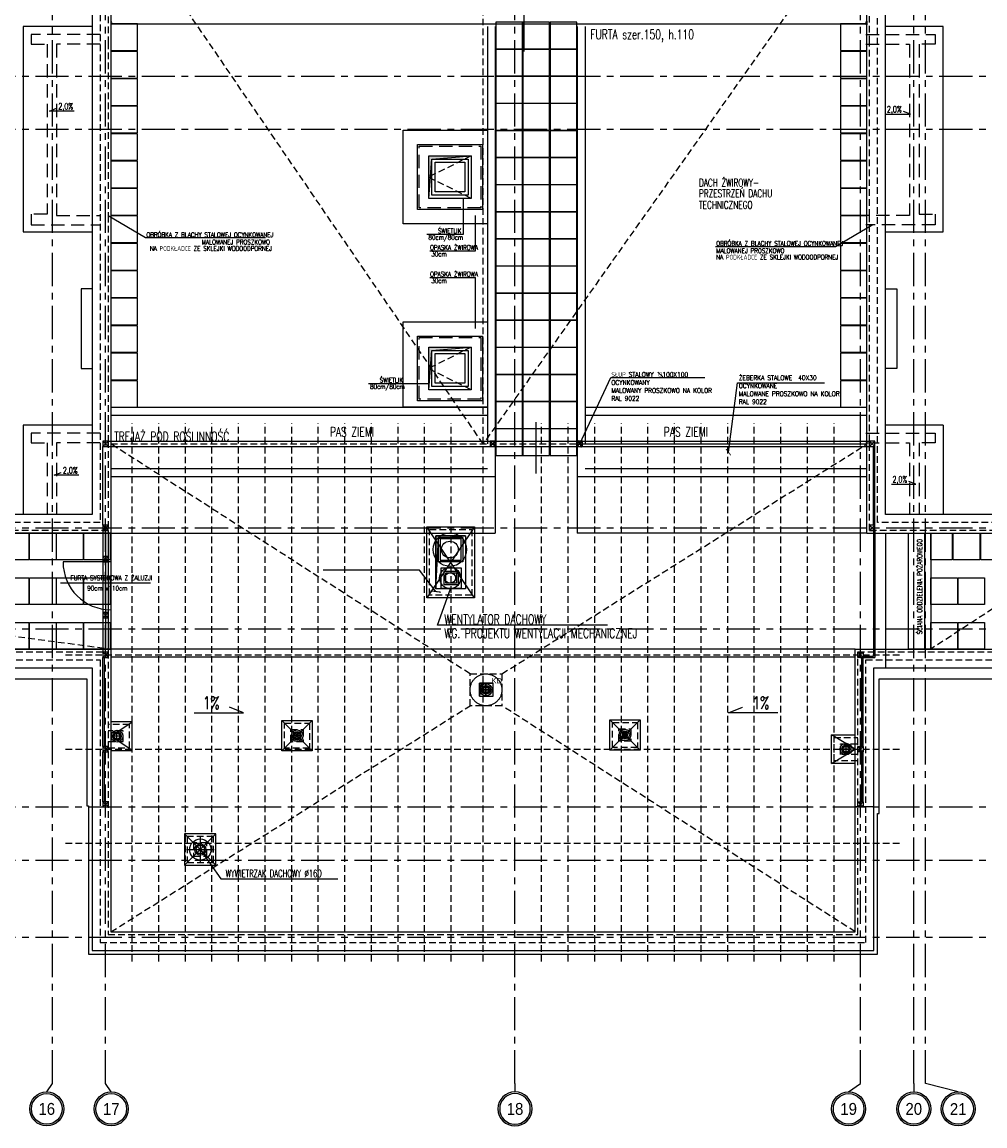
# Model space of a CAD drawing. Extents: x 41755 to 123924, y -112333 to 86187.
# Tile 237 of 256: x 103784 to 105595, y -11036 to -8959. Entities that reach past the tile are written whole.
import ezdxf
from ezdxf.enums import TextEntityAlignment as Align

# ---------------------------------------------------------------- set-up
doc = ezdxf.new("R2010")
doc.units = 0
doc.header["$LTSCALE"] = 50
for name, pattern in [('ACAD_ISO02W100', [15, 12, -3]), ('ACAD_ISO10W100', [18.5, 12, -3, 0.5, -3]), ('CENTER', [2, 1.25, -0.25, 0.25, -0.25]), ('DASHED', [0.75, 0.5, -0.25])]:
    doc.linetypes.add(name, pattern=pattern)
doc.layers.get('0').update_dxf_attribs({"color": 101, "linetype": 'CONTINUOUS'})
doc.layers.add('_opis', color=53, linetype='CONTINUOUS', lineweight=9)
for name, color, linetype in [('Drz-widok', 5, 'CONTINUOUS'), ('Ele-balustrada', 8, 'CONTINUOUS'), ('Ins-kan', 54, 'CONTINUOUS'), ('Ins-went', 141, 'CONTINUOUS'), ('Ins-wod', 4, 'CONTINUOUS'), ('Krzychu - Warstwa detali na rzutach', 232, 'CONTINUOUS'), ('Okn---okna', 5, 'CONTINUOUS'), ('Opis-spadki', 61, 'CONTINUOUS'), ('Os-osie glowne', 1, 'CENTER'), ('Os-osie-opis', 16, 'CONTINUOUS'), ('Pos-ceramika', 14, 'CONTINUOUS'), ('Pzt-chodniki-hatch', 252, 'CONTINUOUS'), ('Sc-metal', 141, 'CONTINUOUS'), ('Sch-opis', 51, 'CONTINUOUS'), ('W-idok', 8, 'CONTINUOUS'), ('W-idok pod', 5, 'DASHED'), ('W-izol-w', 144, 'CONTINUOUS'), ('W-otwor-strop', 1, 'CONTINUOUS'), ('W-widok-spadki', 61, 'CONTINUOUS')]:
    doc.layers.add(name, color=color, linetype=linetype)
doc.styles.add('dwg_opis duży', font='ARIAL.TTF', dxfattribs={"width": 0.9})
doc.styles.add('ROMANS', font='romans', dxfattribs={"width": 0.85})
doc.styles.add('tab-bud$0$ROMANS', font='romans', dxfattribs={"width": 0.7})
doc.styles.add('TYTUL2', font='ARIAL.TTF')
doc.dimstyles.new('CHMIELNA', dxfattribs={"dimscale": 3.5, "dimtxt": 4, "dimasz": 1.5, "dimexe": 3, "dimexo": 0, "dimgap": 1, "dimtad": 1, "dimdec": 1, "dimrnd": 0.5, "dimzin": 12, "dimdsep": 46, "dimtxsty": 'ROMANS', "dimblk": 'DIMTICK', "dimcen": 0.09, "dimse1": 1, "dimse2": 1, "dimclrd": 143, "dimclrt": 53, "dimadec": 0, "dimazin": 0, "dimtfac": 1, "dimtdec": 1, "dimtix": 1, "dimtmove": 2, "dimatfit": 2, "dimldrblk": 'ARCHTICK', "dimfxl": 0, "dimtolj": 1, "dimtzin": 0, "dimarcsym": 0})

# ---------------------------------------------------------------- blocks, each defined once
blk = doc.blocks.new('_opis_osi_liczbowy')
blk.add_hatch(color=256).paths.add_polyline_path([(32, 32), (32, 28.8, -1), (32, -28.8), (32, -32, 1)])
for radius in [32, 28.8]:
    blk.add_circle((32, 0), radius)
at = {"style": 'dwg_opis duży', "width": 0.9}
blk.add_attdef('AXNAMEH', text='', height=22.4, rotation=90, dxfattribs=at).set_placement((32, 0), align=Align.MIDDLE_CENTER)
blk = doc.blocks.new('SPADKI')
at = {"ltscale": 25}
blk.add_lwpolyline([(0, 0), (0, -70), (-8, -50), (-8, -50)], dxfattribs=at)
at = {"ltscale": 25, "style": 'ROMANS', "width": 0.7}
blk.add_attdef('SP%', text='', height=18, rotation=90, dxfattribs=at).set_placement((-4.9, -24), align=Align.CENTER)
blk = doc.blocks.new('DIMTICK')
for p, q in [((-1, 0), (1, 0)), ((0, 1), (0, -1))]:
    blk.add_line(p, q)
at = {"const_width": 0.141}
blk.add_lwpolyline([(0.71, 0.71), (-0.71, -0.71)], dxfattribs=at)
blk = doc.blocks.new('_sfkhmgkjm')
for points in [[(-3.5, 0), (-3.5, -0.5)], [(-3.5, 0), (3.5, 0), (3.5, 0)], [(3.5, 0), (3.5, -0.5)]]:
    blk.add_lwpolyline(points)
blk.add_lwpolyline([(3.5, -0.5, -0.284735), (-3.5, -0.5, -7)], format="xyb")
blk = doc.blocks.new('_kgjdskfgjkfh')
at = {"linetype": 'ACAD_ISO10W100'}
for p, q in [((10, 0), (-10, 0)), ((0, 10), (0, -10))]:
    blk.add_line(p, q, dxfattribs=at)
at = {"linetype": 'Continuous', "ltscale": 7}
for p, q in [((-8, 0), (-5, 0)), ((-7.6, 2.5), (-4.8, 1.5)), ((-6.5, 4.7), (-4, 2.9)), ((-4.7, 6.5), (-2.9, 4)), ((-2.5, 7.6), (-1.5, 4.8)), ((0, 8), (0, 5)), ((2.5, 7.6), (1.5, 4.8)), ((4.7, 6.5), (2.9, 4)), ((6.5, 4.7), (4, 2.9)), ((7.6, 2.5), (4.8, 1.5)), ((8, 0), (5, 0)), ((-7.6, -2.5), (-4.8, -1.5)), ((-6.5, -4.7), (-4, -2.9)), ((-4.7, -6.5), (-2.9, -4)), ((-2.5, -7.6), (-1.5, -4.8)), ((0, -8), (0, -5)), ((2.5, -7.6), (1.5, -4.8)), ((4.7, -6.5), (2.9, -4)), ((6.5, -4.7), (4, -2.9)), ((7.6, -2.5), (4.8, -1.5))]:
    blk.add_line(p, q, dxfattribs=at)
at = {"linetype": 'ACAD_ISO02W100'}
blk.add_circle((0, 0), 30, dxfattribs=at)
at = {"linetype": 'Continuous', "ltscale": 7}
for radius in [8, 5]:
    blk.add_circle((0, 0), radius, dxfattribs=at)
blk = doc.blocks.new('_kdjkgjksjhgkfhh')
for p, q in [((-11.2, 0), (11.2, 0)), ((0, 11.2), (0, -11.2))]:
    blk.add_line(p, q)
for radius in [11.3, 8.25]:
    blk.add_circle((0, 0), radius)
blk = doc.blocks.new('*U2902')
at = {"color": 0, "linetype": 'ByBlock', "lineweight": -2}
blk.add_circle((0, 0), 315, dxfattribs=at)
blk = doc.blocks.new('*U2903')
at = {"color": 0, "linetype": 'ByBlock', "lineweight": -2}
blk.add_circle((0, 0), 158, dxfattribs=at)
blk = doc.blocks.new('*U2904')
at = {"color": 0, "linetype": 'ByBlock', "lineweight": -2}
blk.add_circle((0, 0), 200, dxfattribs=at)
blk = doc.blocks.new('*U2905')
at = {"color": 0, "linetype": 'ByBlock', "lineweight": -2}
blk.add_circle((0, 0), 100, dxfattribs=at)

msp = doc.modelspace()

# ---------------------------------------------------------------- hatches: boundary and pattern name
at = {"layer": 'W-otwor-strop', "linetype": 'Continuous', "ltscale": 0.5}
h = msp.add_hatch(color=256, dxfattribs=at)
h.paths.add_polyline_path([(104554.639, -9216.641), (104628.639, -9210.641), (104548.639, -9210.641), (104548.639, -9234.305), (104552.728, -9240.217)])
h.paths.add_polyline_path([(104552.728, -9240.217), (104548.639, -9234.305), (104548.639, -9290.641)])
h = msp.add_hatch(color=256, dxfattribs=at)
h.paths.add_polyline_path([(104554.639, -9576.641), (104628.639, -9570.641), (104548.639, -9570.641), (104548.639, -9594.305), (104552.728, -9600.217)])
h.paths.add_polyline_path([(104552.728, -9600.217), (104548.639, -9594.305), (104548.639, -9650.641)])
for points in [[(104617.966, -9925.641), (104561.966, -9925.641), (104561.966, -10025.074), (104566.966, -9930.641)], [(104669.981, -10202.951), (104646.981, -10205.951), (104643.981, -10226.951), (104643.981, -10202.951)]]:
    msp.add_hatch(color=256, dxfattribs=at).paths.add_polyline_path(points)

# ---------------------------------------------------------------- linework, layer by layer
at = {"layer": 'Drz-widok'}
for points in [[(103940.966, -9920.641), (103940.966, -10138.641)], [(103950.966, -9920.641), (103950.966, -10138.641)], [(103950.966, -9974.641), (103860.966, -9974.641)], [(104025.397, -10014.652), (103856.12, -10014.652)]]:
    msp.add_lwpolyline(points, dxfattribs=at)
msp.add_arc((103950.966, -9974.641), 90, 180, 270, dxfattribs=at)
at = {"layer": 'Ele-balustrada'}
for points in [[(104727.966, -9014.569), (104727.966, -8917.736)], [(103952.154, -8962.641), (105371.778, -8962.641)], [(104750.966, -9808.569), (104750.966, -9711.736)]]:
    msp.add_lwpolyline(points, dxfattribs=at)
at = {"layer": 'Ins-kan', "ltscale": 0.2}
for p, q in [((103962.368, -10309.928), (103962.368, -10294.928)), ((104301.107, -10309.184), (104301.107, -10294.184)), ((104917.593, -10305.587), (104917.593, -10295.087)), ((103969.868, -10302.428), (103954.868, -10302.428)), ((104308.607, -10301.684), (104293.607, -10301.684)), ((104922.843, -10300.337), (104912.343, -10300.337)), ((105333.518, -10334.252), (105333.518, -10319.252)), ((105341.018, -10326.752), (105326.018, -10326.752))]:
    msp.add_line(p, q, dxfattribs=at)
for centre, radius in [((103962.368, -10302.428), 11), ((103962.368, -10302.428), 7.5), ((103962.368, -10302.428), 5.5), ((104301.107, -10301.684), 11), ((104301.107, -10301.684), 7.5), ((104301.107, -10301.684), 5.5), ((104917.593, -10300.337), 11), ((105333.518, -10326.752), 11), ((105333.518, -10326.752), 7.5), ((105333.518, -10326.752), 5.5)]:
    msp.add_circle(centre, radius, dxfattribs=at)
at = {"layer": 'Ins-kan', "ltscale": 0.2, "extrusion": (1.44891e-70, 9.7811e-55, -1)}
msp.add_ellipse((104917.593, -10300.337), major_axis=(3.712, 3.712), ratio=1, start_param=3.92699082, end_param=10.21017612, dxfattribs=at)
at = {"layer": 'Ins-kan', "ltscale": 0.2, "extrusion": (-7.24454e-70, 9.7811e-55, -1)}
msp.add_ellipse((104917.593, -10300.337), major_axis=(2.722, 2.722), ratio=1, start_param=3.92699082, end_param=10.21017612, dxfattribs=at)
at = {"layer": 'Ins-went'}
for p, q in [((104566.966, -9928.42), (104612.966, -9928.42)), ((104566.966, -9974.42), (104566.966, -9928.42)), ((104569.966, -9931.42), (104569.966, -9971.42)), ((104609.966, -9931.42), (104569.966, -9931.42)), ((104609.966, -9971.42), (104609.966, -9931.42)), ((104612.966, -9928.42), (104612.966, -9974.42)), ((104612.966, -9974.42), (104566.966, -9974.42)), ((104569.966, -9971.42), (104609.966, -9971.42)), ((104577.811, -10017.853), (104577.811, -9991.853)), ((104577.811, -9991.853), (104580.811, -9991.853)), ((104580.811, -9991.853), (104603.811, -9991.853)), ((104580.811, -9994.853), (104600.811, -9994.853)), ((104580.811, -10014.853), (104580.811, -9994.853)), ((104603.811, -9991.853), (104603.811, -10017.853)), ((104603.811, -10017.853), (104577.811, -10017.853)), ((104600.811, -10014.853), (104580.811, -10014.853)), ((104119.128, -10489.951), (104119.128, -10541.528)), ((104093.34, -10515.739), (104144.917, -10515.739)), ((104119.128, -10515.739), (104157.629, -10570.636)), ((104157.629, -10570.636), (104377.812, -10570.636))]:
    msp.add_line(p, q, dxfattribs=at)
msp.add_lwpolyline([(104571.978, -9985.815), (104609.807, -9985.815), (104609.807, -10024.666), (104571.978, -10024.666)], close=True, dxfattribs=at)
msp.add_lwpolyline([(104600.811, -9994.853), (104600.811, -10014.853)], dxfattribs=at)
for radius in [19.902, 10.56, 8]:
    msp.add_circle((104119.128, -10515.739), radius, dxfattribs=at)
at = {"layer": 'Okn---okna'}
for points in [[(104548.639, -9210.641), (104628.639, -9210.641), (104628.639, -9290.641), (104548.639, -9290.641)], [(104554.639, -9216.641), (104622.639, -9216.641), (104622.639, -9284.641), (104554.639, -9284.641)], [(104560.639, -9222.641), (104616.639, -9222.641), (104616.639, -9278.641), (104560.639, -9278.641)], [(104548.639, -9570.641), (104628.639, -9570.641), (104628.639, -9650.641), (104548.639, -9650.641)], [(104554.639, -9576.641), (104622.639, -9576.641), (104622.639, -9644.641), (104554.639, -9644.641)], [(104560.639, -9582.641), (104616.639, -9582.641), (104616.639, -9638.641), (104560.639, -9638.641)]]:
    msp.add_lwpolyline(points, close=True, dxfattribs=at)
at = {"layer": 'Okn---okna', "linetype": 'DASHED', "ltscale": 0.5}
for points in [[(104628.639, -9210.641), (104548.639, -9250.641), (104628.639, -9290.641)], [(104628.639, -9570.641), (104548.639, -9610.641), (104628.639, -9650.641)]]:
    msp.add_lwpolyline(points, dxfattribs=at)
at = {"layer": 'Os-osie glowne'}
for points in [[(103840.966, -10955.641), (103840.966, -4978.641)], [(103940.966, -10955.641), (103940.966, -4978.641)], [(104710.966, -10955.641), (104710.966, -4978.641)], [(105360.966, -10955.641), (105360.966, -4978.641)], [(105460.966, -10955.641), (105460.966, -4978.641)], [(105482.966, -10955.641), (105482.966, -4978.641)], [(99508.966, -9060.641), (111775.966, -9060.641)], [(99508.966, -9160.641), (111775.966, -9160.641)], [(99508.966, -9910.641), (111775.966, -9910.641)], [(99508.966, -10100.641), (111775.966, -10100.641)], [(99508.966, -10435.641), (111775.966, -10435.641)], [(99508.966, -10535.641), (111775.966, -10535.641)], [(99508.966, -10680.641), (111775.966, -10680.641)]]:
    msp.add_lwpolyline(points, dxfattribs=at)
at = {"layer": 'Os-osie-opis'}
for points in [[(103830.306, -10971.641), (103840.966, -10955.641)], [(103951.626, -10971.641), (103940.966, -10955.641)], [(104710.966, -10955.641), (104710.966, -10971.641)], [(105338.466, -10971.641), (105360.966, -10955.641)], [(105460.966, -10955.641), (105460.966, -10971.641)], [(105544.466, -10971.641), (105482.966, -10955.641)]]:
    msp.add_lwpolyline(points, dxfattribs=at)
at = {"layer": 'Pos-ceramika'}
for points in [[(104500.639, -9162.641), (104658.966, -9162.641), (104658.966, -9338.641), (104500.639, -9338.641)], [(104500.639, -9522.641), (104658.966, -9522.641), (104658.967, -9683.641), (104500.639, -9683.641)]]:
    msp.add_lwpolyline(points, close=True, dxfattribs=at)
at = {"layer": 'Pzt-chodniki-hatch'}
for points in [[(103950.966, -8962.641), (103950.966, -9012.641), (104000.966, -9012.641), (104000.966, -8962.641)], [(104674.967, -8959.423), (104674.967, -9009.423), (104724.967, -9009.423), (104724.967, -8959.423)], [(104725.967, -8959.423), (104725.967, -9009.423), (104775.967, -9009.423), (104775.967, -8959.423)], [(104776.967, -8959.423), (104776.967, -9009.423), (104826.967, -9009.423), (104826.967, -8959.423)], [(105322.966, -8962.641), (105322.966, -9012.641), (105372.966, -9012.641), (105372.966, -8962.641)], [(104674.967, -9010.423), (104674.967, -9060.423), (104724.967, -9060.423), (104724.967, -9010.423)], [(104725.967, -9010.423), (104725.967, -9060.423), (104775.967, -9060.423), (104775.967, -9010.423)], [(104776.967, -9010.423), (104776.967, -9060.423), (104826.967, -9060.423), (104826.967, -9010.423)], [(103950.966, -9014.241), (103950.966, -9064.241), (104000.966, -9064.241), (104000.966, -9014.241)], [(105322.966, -9014.241), (105322.966, -9064.241), (105372.966, -9064.241), (105372.966, -9014.241)], [(103950.966, -9065.841), (103950.966, -9115.841), (104000.966, -9115.841), (104000.966, -9065.841)], [(104674.967, -9061.423), (104674.967, -9111.423), (104724.967, -9111.423), (104724.967, -9061.423)], [(104725.967, -9061.423), (104725.967, -9111.423), (104775.967, -9111.423), (104775.967, -9061.423)], [(104776.967, -9061.423), (104776.967, -9111.423), (104826.967, -9111.423), (104826.967, -9061.423)], [(105322.966, -9065.841), (105322.966, -9115.841), (105372.966, -9115.841), (105372.966, -9065.841)], [(104674.967, -9112.423), (104674.967, -9162.423), (104724.967, -9162.423), (104724.967, -9112.423)], [(104725.967, -9112.423), (104725.967, -9162.423), (104775.967, -9162.423), (104775.967, -9112.423)], [(104776.967, -9112.423), (104776.967, -9162.423), (104826.967, -9162.423), (104826.967, -9112.423)], [(103950.966, -9117.441), (103950.966, -9167.441), (104000.966, -9167.441), (104000.966, -9117.441)], [(105322.966, -9117.441), (105322.966, -9167.441), (105372.966, -9167.441), (105372.966, -9117.441)], [(103950.966, -9169.041), (103950.966, -9219.041), (104000.966, -9219.041), (104000.966, -9169.041)], [(104674.967, -9163.423), (104674.967, -9213.423), (104724.967, -9213.423), (104724.967, -9163.423)], [(104725.967, -9163.423), (104725.967, -9213.423), (104775.967, -9213.423), (104775.967, -9163.423)], [(104776.967, -9163.423), (104776.967, -9213.423), (104826.967, -9213.423), (104826.967, -9163.423)], [(105322.966, -9169.041), (105322.966, -9219.041), (105372.966, -9219.041), (105372.966, -9169.041)], [(104674.967, -9214.423), (104674.967, -9264.423), (104724.967, -9264.423), (104724.967, -9214.423)], [(104725.967, -9214.423), (104725.967, -9264.423), (104775.967, -9264.423), (104775.967, -9214.423)], [(104776.967, -9214.423), (104776.967, -9264.423), (104826.967, -9264.423), (104826.967, -9214.423)], [(103950.966, -9220.641), (103950.966, -9270.641), (104000.966, -9270.641), (104000.966, -9220.641)], [(105322.966, -9220.641), (105322.966, -9270.641), (105372.966, -9270.641), (105372.966, -9220.641)], [(103950.966, -9272.241), (103950.966, -9322.241), (104000.966, -9322.241), (104000.966, -9272.241)], [(104674.967, -9265.423), (104674.967, -9315.423), (104724.967, -9315.423), (104724.967, -9265.423)], [(104725.967, -9265.423), (104725.967, -9315.423), (104775.967, -9315.423), (104775.967, -9265.423)], [(104776.967, -9265.423), (104776.967, -9315.423), (104826.967, -9315.423), (104826.967, -9265.423)], [(105322.966, -9272.241), (105322.966, -9322.241), (105372.966, -9322.241), (105372.966, -9272.241)], [(103950.966, -9323.841), (103950.966, -9373.841), (104000.966, -9373.841), (104000.966, -9323.841)], [(104674.967, -9316.423), (104674.967, -9366.423), (104724.967, -9366.423), (104724.967, -9316.423)], [(104725.967, -9316.423), (104725.967, -9366.423), (104775.967, -9366.423), (104775.967, -9316.423)], [(104776.967, -9316.423), (104776.967, -9366.423), (104826.967, -9366.423), (104826.967, -9316.423)], [(105322.966, -9323.841), (105322.966, -9373.841), (105372.966, -9373.841), (105372.966, -9323.841)], [(103950.966, -9375.441), (103950.966, -9425.441), (104000.966, -9425.441), (104000.966, -9375.441)], [(104674.967, -9367.423), (104674.967, -9417.423), (104724.967, -9417.423), (104724.967, -9367.423)], [(104725.967, -9367.423), (104725.967, -9417.423), (104775.967, -9417.423), (104775.967, -9367.423)], [(104776.967, -9367.423), (104776.967, -9417.423), (104826.967, -9417.423), (104826.967, -9367.423)], [(105322.966, -9375.441), (105322.966, -9425.441), (105372.966, -9425.441), (105372.966, -9375.441)], [(103950.966, -9427.041), (103950.966, -9477.041), (104000.966, -9477.041), (104000.966, -9427.041)], [(104674.967, -9418.423), (104674.967, -9468.423), (104724.967, -9468.423), (104724.967, -9418.423)], [(104725.967, -9418.423), (104725.967, -9468.423), (104775.967, -9468.423), (104775.967, -9418.423)], [(104776.967, -9418.423), (104776.967, -9468.423), (104826.967, -9468.423), (104826.967, -9418.423)], [(105322.966, -9427.041), (105322.966, -9477.041), (105372.966, -9477.041), (105372.966, -9427.041)], [(103950.966, -9478.641), (103950.966, -9528.641), (104000.966, -9528.641), (104000.966, -9478.641)], [(104674.967, -9469.423), (104674.967, -9519.423), (104724.967, -9519.423), (104724.967, -9469.423)], [(104725.967, -9469.423), (104725.967, -9519.423), (104775.967, -9519.423), (104775.967, -9469.423)], [(104776.967, -9469.423), (104776.967, -9519.423), (104826.967, -9519.423), (104826.967, -9469.423)], [(105322.966, -9478.641), (105322.966, -9528.641), (105372.966, -9528.641), (105372.966, -9478.641)], [(103950.966, -9530.241), (103950.966, -9580.241), (104000.966, -9580.241), (104000.966, -9530.241)], [(104674.967, -9520.423), (104674.967, -9570.423), (104724.967, -9570.423), (104724.967, -9520.423)], [(104725.967, -9520.423), (104725.967, -9570.423), (104775.967, -9570.423), (104775.967, -9520.423)], [(104776.967, -9520.423), (104776.967, -9570.423), (104826.967, -9570.423), (104826.967, -9520.423)], [(105322.966, -9530.241), (105322.966, -9580.241), (105372.966, -9580.241), (105372.966, -9530.241)], [(104674.967, -9571.423), (104674.967, -9621.423), (104724.967, -9621.423), (104724.967, -9571.423)], [(104725.967, -9571.423), (104725.967, -9621.423), (104775.967, -9621.423), (104775.967, -9571.423)], [(104776.967, -9571.423), (104776.967, -9621.423), (104826.967, -9621.423), (104826.967, -9571.423)], [(103950.966, -9581.841), (103950.966, -9631.841), (104000.966, -9631.841), (104000.966, -9581.841)], [(105322.966, -9581.841), (105322.966, -9631.841), (105372.966, -9631.841), (105372.966, -9581.841)], [(103950.966, -9633.641), (103950.966, -9683.641), (104000.966, -9683.641), (104000.966, -9633.641)], [(104674.967, -9622.423), (104674.967, -9672.423), (104724.967, -9672.423), (104724.967, -9622.423)], [(104725.967, -9622.423), (104725.967, -9672.423), (104775.967, -9672.423), (104775.967, -9622.423)], [(104776.967, -9622.423), (104776.967, -9672.423), (104826.967, -9672.423), (104826.967, -9622.423)], [(105322.966, -9633.641), (105322.966, -9683.641), (105372.966, -9683.641), (105372.966, -9633.641)], [(104674.967, -9673.423), (104674.967, -9723.423), (104724.967, -9723.423), (104724.967, -9673.423)], [(104725.967, -9673.423), (104725.967, -9723.423), (104775.967, -9723.423), (104775.967, -9673.423)], [(104776.967, -9673.423), (104776.967, -9723.423), (104826.967, -9723.423), (104826.967, -9673.423)], [(104674.967, -9724.423), (104674.967, -9774.423), (104724.967, -9774.423), (104724.967, -9724.423)], [(104725.967, -9724.423), (104725.967, -9774.423), (104775.967, -9774.423), (104775.967, -9724.423)], [(104776.967, -9724.423), (104776.967, -9774.423), (104826.967, -9774.423), (104826.967, -9724.423)], [(103796.686, -9920.641), (103796.686, -9970.641), (103746.686, -9970.641), (103746.686, -9920.641)], [(103847.756, -9920.641), (103847.756, -9970.641), (103797.756, -9970.641), (103797.756, -9920.641)], [(103898.826, -9920.641), (103898.826, -9970.641), (103848.826, -9970.641), (103848.826, -9920.641)], [(103949.896, -9920.641), (103949.896, -9970.641), (103899.896, -9970.641), (103899.896, -9920.641)], [(105532.966, -9920.641), (105532.966, -9970.641), (105492.966, -9970.641), (105492.966, -9920.641)], [(105584.966, -9920.641), (105584.966, -9970.641), (105534.966, -9970.641), (105534.966, -9920.641)], [(105636.966, -9920.641), (105636.966, -9970.641), (105586.966, -9970.641), (105586.966, -9920.641)], [(103796.686, -10004.641), (103796.686, -10054.641), (103746.686, -10054.641), (103746.686, -10004.641)], [(103847.756, -10004.641), (103847.756, -10054.641), (103797.756, -10054.641), (103797.756, -10004.641)], [(103898.826, -10004.641), (103898.826, -10054.641), (103848.826, -10054.641), (103848.826, -10004.641)], [(103949.896, -10004.641), (103949.896, -10054.641), (103899.896, -10054.641), (103899.896, -10004.641)], [(105543.146, -10004.641), (105543.146, -10054.641), (105493.146, -10054.641), (105493.146, -10004.641)], [(105594.216, -10004.641), (105594.216, -10054.641), (105544.216, -10054.641), (105544.216, -10004.641)], [(103796.686, -10088.641), (103796.686, -10138.641), (103746.686, -10138.641), (103746.686, -10088.641)], [(103847.756, -10088.641), (103847.756, -10138.641), (103797.756, -10138.641), (103797.756, -10088.641)], [(103898.826, -10088.641), (103898.826, -10138.641), (103848.826, -10138.641), (103848.826, -10088.641)], [(103949.896, -10088.641), (103949.896, -10138.641), (103899.896, -10138.641), (103899.896, -10088.641)], [(105543.146, -10088.641), (105543.146, -10138.641), (105493.146, -10138.641), (105493.146, -10088.641)], [(105594.216, -10088.641), (105594.216, -10138.641), (105544.216, -10138.641), (105544.216, -10088.641)]]:
    msp.add_lwpolyline(points, close=True, dxfattribs=at)
at = {"layer": 'Sc-metal', "linetype": 'DASHED', "ltscale": 0.5}
for points in [[(103990.966, -10726.614), (103990.966, -9713.641)], [(104040.966, -10726.614), (104040.966, -9713.641)], [(104090.966, -10726.614), (104090.966, -9713.641)], [(104140.966, -10726.614), (104140.966, -9713.641)], [(104190.966, -10726.614), (104190.966, -9713.641)], [(104240.966, -10726.614), (104240.966, -9713.641)], [(104290.966, -10726.614), (104290.966, -9713.641)], [(104340.966, -10726.614), (104340.966, -9713.641)], [(104390.966, -10726.614), (104390.966, -9713.641)], [(104440.966, -10726.614), (104440.966, -9713.641)], [(104490.966, -10726.614), (104490.966, -9713.641)], [(104540.966, -10726.614), (104540.966, -9713.641)], [(104590.966, -10726.614), (104590.966, -9713.641)], [(104650.966, -10726.614), (104650.966, -9713.641)], [(104760.966, -10726.614), (104760.966, -9713.641)], [(104810.966, -10726.614), (104810.966, -9713.641)], [(104860.966, -10726.614), (104860.966, -9713.641)], [(104910.966, -10726.614), (104910.966, -9713.641)], [(104960.966, -10726.614), (104960.966, -9713.641)], [(105010.966, -10726.614), (105010.966, -9713.641)], [(105060.966, -10726.614), (105060.966, -9713.641)], [(105110.966, -10726.614), (105110.966, -9713.641)], [(105160.966, -10726.614), (105160.966, -9713.641)], [(105210.966, -10726.614), (105210.966, -9713.641)], [(105260.966, -10726.614), (105260.966, -9713.641)], [(105310.966, -10726.614), (105310.966, -9713.641)], [(103865.466, -10149.641), (105436.466, -10149.641)], [(103865.466, -10326.641), (105436.466, -10326.641)], [(103865.466, -10503.641), (105436.466, -10503.641)]]:
    msp.add_lwpolyline(points, dxfattribs=at)
at = {"layer": 'Sc-metal'}
for points in [[(103935.966, -9747.641), (103935.966, -9757.641), (103945.966, -9757.641), (103945.966, -9747.641)], [(104663.966, -9747.641), (104663.966, -9757.641), (104673.966, -9757.641), (104673.966, -9747.641)], [(104827.966, -9747.641), (104827.966, -9757.641), (104837.966, -9757.641), (104837.966, -9747.641)], [(105377.966, -9747.641), (105377.966, -9757.641), (105387.966, -9757.641), (105387.966, -9747.641)], [(103935.966, -9905.641), (103935.966, -9915.641), (103945.966, -9915.641), (103945.966, -9905.641)], [(105377.966, -9905.641), (105377.966, -9915.641), (105387.966, -9915.641), (105387.966, -9905.641)], [(103935.966, -9964.641), (103935.966, -9974.641), (103945.966, -9974.641), (103945.966, -9964.641)], [(103935.966, -10069.641), (103935.966, -10079.641), (103945.966, -10079.641), (103945.966, -10069.641)], [(103945.966, -10154.641), (103945.966, -10144.641), (103935.966, -10144.641), (103935.966, -10154.641)], [(105355.966, -10154.641), (105355.966, -10144.641), (105365.966, -10144.641), (105365.966, -10154.641)], [(103945.966, -10331.641), (103945.966, -10321.641), (103935.966, -10321.641), (103935.966, -10331.641)], [(105355.966, -10331.641), (105355.966, -10321.641), (105365.966, -10321.641), (105365.966, -10331.641)], [(103945.966, -10435.641), (103945.966, -10425.641), (103935.966, -10425.641), (103935.966, -10435.641)], [(105355.966, -10435.641), (105355.966, -10425.641), (105365.966, -10425.641), (105365.966, -10435.641)]]:
    msp.add_lwpolyline(points, close=True, dxfattribs=at)
for points in [[(103935.966, -9747.641), (103945.966, -9757.641)], [(103945.966, -9747.641), (103935.966, -9757.641)], [(103935.966, -9905.641), (103935.966, -9757.641)], [(104663.966, -9747.641), (104673.966, -9757.641)], [(104673.966, -9747.641), (104663.966, -9757.641)], [(104827.966, -9747.641), (104837.966, -9757.641)], [(104837.966, -9747.641), (104827.966, -9757.641)], [(105377.966, -9747.641), (105387.966, -9757.641)], [(105387.966, -9747.641), (105377.966, -9757.641)], [(105384.966, -9905.641), (105384.966, -9757.641)], [(105387.966, -9905.641), (105387.966, -9757.641)], [(103935.966, -9905.641), (103945.966, -9915.641)], [(103945.966, -9905.641), (103935.966, -9915.641)], [(103935.966, -9915.641), (103935.966, -10144.641)], [(103945.966, -9915.641), (103945.966, -10144.641)], [(105377.966, -9905.641), (105387.966, -9915.641)], [(105387.966, -9905.641), (105377.966, -9915.641)], [(105384.966, -9915.641), (105384.966, -10151.641)], [(105387.966, -9915.641), (105387.966, -10154.641)], [(103935.966, -9964.641), (103945.966, -9974.641)], [(103945.966, -9964.641), (103935.966, -9974.641)], [(103935.966, -10069.641), (103945.966, -10079.641)], [(103945.966, -10069.641), (103935.966, -10079.641)], [(103945.966, -10154.641), (103935.966, -10144.641)], [(103935.966, -10154.641), (103945.966, -10144.641)], [(105355.966, -10154.641), (105365.966, -10144.641)], [(105365.966, -10154.641), (105355.966, -10144.641)], [(105365.966, -10151.641), (105384.966, -10151.641)], [(105365.966, -10154.641), (105387.966, -10154.641)], [(103945.966, -10331.641), (103935.966, -10321.641)], [(103935.966, -10331.641), (103945.966, -10321.641)], [(105355.966, -10331.641), (105365.966, -10321.641)], [(105365.966, -10331.641), (105355.966, -10321.641)], [(103945.966, -10435.641), (103935.966, -10425.641)], [(103935.966, -10435.641), (103945.966, -10425.641)], [(105355.966, -10435.641), (105365.966, -10425.641)], [(105365.966, -10435.641), (105355.966, -10425.641)]]:
    msp.add_lwpolyline(points, dxfattribs=at)
at = {"layer": 'Sc-metal', "ltscale": 0.5}
for points in [[(103945.966, -9747.641), (105377.966, -9747.641)], [(103945.966, -9757.641), (105377.966, -9757.641)], [(103935.966, -10321.641), (103935.966, -10154.641)], [(103938.966, -10321.641), (103938.966, -10154.641)], [(105362.966, -10321.641), (105362.966, -10154.641)], [(105365.966, -10321.641), (105365.966, -10154.641)], [(103935.966, -10425.641), (103935.966, -10331.641)], [(103938.966, -10425.641), (103938.966, -10331.641)], [(105362.966, -10425.641), (105362.966, -10331.641)], [(105365.966, -10425.641), (105365.966, -10331.641)]]:
    msp.add_lwpolyline(points, dxfattribs=at)
at = {"layer": 'Sch-opis'}
msp.add_line((104979.673, -9617.358), (104988.999, -9626.683), dxfattribs=at)
for points in [[(104545.343, -9358.166), (104614.08, -9358.166), (104614.08, -9290.641)], [(104241.469, -9364.881), (104016.192, -9364.881), (103945.966, -9323.641)], [(104636.418, -9389.379), (104636.418, -9323.001)], [(105088.182, -9381.149), (105313.459, -9381.149), (105383.685, -9339.909)], [(104550.628, -9389.379), (104636.418, -9389.379)], [(104550.628, -9439.482), (104636.418, -9439.482)], [(104636.418, -9535.563), (104636.418, -9439.482)], [(104435.532, -9638.786), (104548.639, -9638.786), (104548.639, -9638.786)], [(104884.741, -10093.423), (104564.98, -10093.423), (104589.966, -10025.074)]]:
    msp.add_lwpolyline(points, dxfattribs=at)
at = {"layer": 'Sch-opis', "const_width": 0.72}
msp.add_lwpolyline([(104981.456, -9619.14), (104981.456, -9624.9), (104987.216, -9624.9), (104987.216, -9619.14), (104981.456, -9619.14)], dxfattribs=at)
at = {"layer": 'W-idok', "linetype": 'DASHED', "ltscale": 0.5}
for p, q in [((103945.966, -8573.641), (103945.966, -8997.641)), ((105377.966, -8997.641), (105377.966, -8573.641)), ((103930.966, -8588.641), (103930.966, -8982.641)), ((105392.966, -8982.641), (105392.966, -8588.641)), ((103930.966, -8982.641), (103930.966, -9338.641)), ((105392.966, -9338.641), (105392.966, -8982.641)), ((103945.966, -8997.641), (103945.966, -9323.641)), ((105377.966, -9323.641), (105377.966, -8997.641)), ((103945.966, -9323.641), (103945.966, -9747.641)), ((105377.966, -9747.641), (105377.966, -9323.641)), ((103930.966, -9338.641), (103930.966, -9732.641)), ((105392.966, -9732.641), (105392.966, -9338.641)), ((103930.966, -9732.641), (103930.966, -9900.641)), ((105392.966, -9900.641), (105392.966, -9732.641)), ((103945.966, -9747.641), (103945.966, -9915.641)), ((105377.966, -9915.641), (105377.966, -9747.641)), ((103930.966, -9900.641), (102422.966, -9900.641)), ((106800.966, -9900.641), (105392.966, -9900.641)), ((103945.966, -9915.641), (102422.966, -9915.641)), ((106815.966, -9915.641), (105377.966, -9915.641)), ((102422.966, -10143.641), (103945.966, -10143.641)), ((103945.966, -10143.641), (103945.966, -10518.641)), ((105355.966, -10675.641), (105355.966, -10143.641)), ((105355.966, -10143.641), (106815.966, -10143.641)), ((102422.966, -10158.641), (103930.966, -10158.641)), ((103930.966, -10158.641), (103930.966, -10690.641)), ((105370.966, -10690.641), (105370.966, -10158.641)), ((105370.966, -10158.641), (106800.966, -10158.641)), ((103945.966, -10518.641), (103945.966, -10675.641)), ((103930.966, -10690.641), (105370.966, -10690.641)), ((103945.966, -10675.641), (105355.966, -10675.641))]:
    msp.add_line(p, q, dxfattribs=at)
at = {"layer": 'W-idok'}
for points in [[(104658.966, -8967.641), (104658.966, -9752.641)], [(104673.966, -8967.641), (104673.966, -9920.641)], [(104827.966, -8967.641), (104827.966, -9920.641)], [(104842.966, -8967.641), (104842.966, -9752.641)], [(103950.966, -9683.641), (104658.967, -9683.641)], [(104842.966, -9683.641), (105372.966, -9683.641)], [(103950.966, -9698.641), (104658.967, -9698.641)], [(104842.966, -9698.641), (105372.966, -9698.641)], [(104827.966, -9752.641), (105372.966, -9752.641)], [(103950.966, -9798.641), (104658.967, -9798.641)], [(104842.966, -9798.641), (105372.966, -9798.641)], [(103950.966, -9813.641), (104673.967, -9813.641)], [(104827.966, -9813.641), (105372.966, -9813.641)], [(103950.966, -9920.641), (104673.966, -9920.641)], [(105372.966, -9920.641), (104827.966, -9920.641)], [(105407.966, -9920.641), (105407.966, -10173.641)], [(105480.966, -9920.641), (105480.966, -10138.641)], [(104474.966, -10138.641), (103950.966, -10138.641)], [(105350.966, -10153.641), (103950.966, -10153.641)], [(105350.966, -10138.641), (104474.966, -10138.641)]]:
    msp.add_lwpolyline(points, dxfattribs=at)
for points in [[(104527.639, -9189.641), (104649.639, -9189.641), (104649.639, -9311.641), (104527.639, -9311.641)], [(104527.639, -9549.641), (104649.639, -9549.641), (104649.639, -9671.641), (104527.639, -9671.641)], [(105450.966, -9920.641), (105492.966, -9920.641), (105492.966, -10138.641), (105450.966, -10138.641)]]:
    msp.add_lwpolyline(points, close=True, dxfattribs=at)
at = {"layer": 'W-idok', "linetype": 'DASHED'}
for points in [[(104530.639, -9192.641), (104646.639, -9192.641), (104646.639, -9308.641), (104530.639, -9308.641)], [(104530.639, -9552.641), (104646.639, -9552.641), (104646.639, -9668.641), (104530.639, -9668.641)]]:
    msp.add_lwpolyline(points, close=True, dxfattribs=at)
at = {"layer": 'W-idok', "linetype": 'DASHED', "ltscale": 0.5}
for points in [[(104549.966, -9913.641), (104629.966, -9913.641), (104629.966, -10037.074), (104549.966, -10037.074)], [(104561.966, -9925.641), (104617.966, -9925.641), (104617.966, -10025.074), (104561.966, -10025.074)], [(104277.607, -10278.184), (104324.607, -10278.184), (104324.607, -10325.184), (104277.607, -10325.184)], [(104894.093, -10276.837), (104941.093, -10276.837), (104941.093, -10323.837), (104894.093, -10323.837)], [(104289.607, -10290.184), (104312.607, -10290.184), (104312.607, -10313.184), (104289.607, -10313.184)], [(104906.093, -10288.837), (104929.093, -10288.837), (104929.093, -10311.837), (104906.093, -10311.837)], [(104094.628, -10540.239), (104143.628, -10540.239), (104143.628, -10491.239), (104094.628, -10491.239)], [(104106.628, -10528.239), (104131.628, -10528.239), (104131.628, -10503.239), (104106.628, -10503.239)]]:
    msp.add_lwpolyline(points, close=True, dxfattribs=at)
for points in [[(103945.966, -10324.641), (103985.966, -10324.641), (103985.966, -10280.641), (103945.966, -10280.641)], [(103945.966, -10312.641), (103973.966, -10312.641), (103973.966, -10292.641), (103945.966, -10292.641)], [(105355.966, -10348.752), (105310.966, -10348.752), (105310.966, -10304.752), (105355.966, -10304.752)], [(105355.966, -10336.752), (105322.966, -10336.752), (105322.966, -10316.752), (105355.966, -10316.752)]]:
    msp.add_lwpolyline(points, dxfattribs=at)
at = {"layer": 'W-idok pod', "linetype": 'Continuous'}
for p, q in [((103915.966, -8967.641), (103785.966, -8967.641)), ((103785.966, -8967.641), (103785.966, -9353.641)), ((105515.966, -8967.641), (105407.966, -8967.641)), ((105515.966, -9353.641), (105515.966, -8967.641)), ((103785.966, -9353.641), (103915.966, -9353.641)), ((105407.966, -9353.641), (105508.466, -9353.641)), ((105508.466, -9353.641), (105515.966, -9353.641)), ((103915.966, -9717.641), (103785.966, -9717.641)), ((103785.966, -9717.641), (103785.966, -9885.641)), ((105515.966, -9717.641), (105407.966, -9717.641))]:
    msp.add_line(p, q, dxfattribs=at)
at = {"layer": 'W-idok pod'}
for points in [[(103930.966, -8982.641), (103800.966, -8982.641), (103800.966, -9000.641), (103830.966, -9000.641), (103830.966, -9320.641), (103800.966, -9320.641), (103800.966, -9340.641), (103930.966, -9340.641)], [(105370.966, -8982.641), (105500.966, -8982.641), (105500.966, -9000.641), (105470.966, -9000.641), (105470.966, -9320.641), (105500.966, -9320.641), (105500.966, -9340.641), (105370.966, -9340.641)], [(103930.966, -9000.641), (103848.966, -9000.641), (103848.966, -9322.641), (103930.966, -9322.641)], [(105370.966, -9000.641), (105452.966, -9000.641), (105452.966, -9322.641), (105370.966, -9322.641)], [(103930.966, -9732.641), (103800.966, -9732.641), (103800.966, -9750.641), (103830.966, -9750.641), (103830.966, -9885.641)], [(105370.966, -9732.641), (105500.966, -9732.641), (105500.966, -9750.641), (105470.966, -9750.641), (105470.966, -9885.641)], [(103930.966, -9750.641), (103848.966, -9750.641), (103848.966, -9885.641)], [(105370.966, -9750.641), (105452.966, -9750.641), (105452.966, -9885.641)]]:
    msp.add_lwpolyline(points, dxfattribs=at)
at = {"layer": 'W-idok pod', "linetype": 'Continuous'}
for points in [[(103915.966, -9460.641), (103894.966, -9460.641), (103894.966, -9610.641), (103915.966, -9610.641)], [(105407.966, -9460.641), (105428.966, -9460.641), (105428.966, -9610.641), (105407.966, -9610.641)], [(105515.966, -9717.641), (105515.966, -9885.641)]]:
    msp.add_lwpolyline(points, dxfattribs=at)
at = {"layer": 'W-izol-w', "linetype": 'Continuous'}
for p, q in [((103915.966, -8217.641), (103915.966, -8967.641)), ((105407.966, -8967.641), (105407.966, -8217.641)), ((103950.966, -8568.641), (103950.966, -9002.641)), ((105372.966, -9002.641), (105372.966, -8568.641)), ((103915.966, -8967.641), (103915.966, -9885.641)), ((105407.966, -9717.641), (105407.966, -8967.641)), ((103950.966, -9002.641), (103950.966, -9318.641)), ((105372.966, -9318.641), (105372.966, -9002.641)), ((103950.966, -9318.641), (103950.966, -9752.641)), ((105372.966, -9752.641), (105372.966, -9318.641)), ((105407.966, -9885.641), (105407.966, -9717.641)), ((103950.966, -9752.641), (103950.966, -9920.598)), ((105372.966, -9920.641), (105372.966, -9752.641)), ((103915.966, -9885.641), (102422.966, -9885.641)), ((106785.966, -9885.641), (105407.966, -9885.641)), ((103950.966, -9920.641), (102422.966, -9920.641)), ((102422.966, -10138.641), (103950.966, -10138.641)), ((103950.966, -10138.641), (103950.966, -10479.641)), ((105350.966, -10670.641), (105350.966, -10138.641)), ((105350.966, -10138.641), (106820.966, -10138.641)), ((102422.966, -10173.641), (103915.966, -10173.641)), ((103915.966, -10173.641), (103915.966, -10705.641)), ((105385.966, -10705.641), (105385.966, -10173.641)), ((105385.966, -10173.641), (106785.966, -10173.641)), ((103950.966, -10479.641), (103950.966, -10670.641)), ((103950.966, -10670.641), (105350.966, -10670.641)), ((103915.966, -10705.641), (105385.966, -10705.641))]:
    msp.add_line(p, q, dxfattribs=at)
for points in [[(104544.966, -9908.641), (104634.966, -9908.641), (104634.966, -10042.074), (104544.966, -10042.074)], [(104272.607, -10273.184), (104329.607, -10273.184), (104329.607, -10330.184), (104272.607, -10330.184)], [(104889.093, -10271.837), (104946.093, -10271.837), (104946.093, -10328.837), (104889.093, -10328.837)], [(104089.628, -10545.239), (104148.628, -10545.239), (104148.628, -10486.239), (104089.628, -10486.239)]]:
    msp.add_lwpolyline(points, close=True, dxfattribs=at)
for points in [[(104634.966, -9908.641), (104544.966, -10042.074)], [(104634.966, -10042.074), (104544.966, -9908.641)], [(105372.966, -9920.641), (106147.966, -9920.641)], [(102422.966, -10194.641), (103905.966, -10194.641)], [(103905.966, -10194.641), (103905.966, -10433.641), (103908.966, -10433.641), (103908.966, -10712.641), (105392.966, -10712.641), (105392.966, -10448.204), (105395.966, -10448.204), (105395.966, -10194.641)], [(105395.966, -10194.641), (106775.966, -10194.641)], [(103950.966, -10329.641), (103990.966, -10329.641), (103990.966, -10275.641), (103950.966, -10275.641)], [(103990.966, -10329.641), (103950.966, -10302.617), (103990.966, -10275.641)], [(104272.607, -10273.184), (104329.607, -10330.184)], [(104329.607, -10273.184), (104272.607, -10330.184)], [(104889.093, -10271.837), (104946.093, -10328.837)], [(104946.093, -10271.837), (104889.093, -10328.837)], [(105350.966, -10353.752), (105305.966, -10353.752), (105305.966, -10299.752), (105350.966, -10299.752)], [(105305.966, -10353.752), (105350.966, -10326.727), (105305.966, -10299.752)], [(103915.966, -10435.641), (103950.966, -10435.641)], [(105385.966, -10435.641), (105350.966, -10435.641)], [(105385.966, -10435.641), (105350.966, -10435.641)], [(104148.628, -10545.239), (104089.628, -10486.239)], [(104148.628, -10486.239), (104089.628, -10545.239)]]:
    msp.add_lwpolyline(points, dxfattribs=at)
at = {"layer": 'W-otwor-strop', "ltscale": 0.5}
for points in [[(104548.639, -9210.641), (104628.639, -9210.641), (104628.639, -9290.641), (104548.639, -9290.641)], [(104548.639, -9570.641), (104628.639, -9570.641), (104628.639, -9650.641), (104548.639, -9650.641)], [(104669.981, -10202.951), (104646.981, -10205.951), (104643.981, -10226.951), (104643.981, -10202.951)], [(104643.981, -10202.951), (104643.981, -10226.951), (104669.981, -10226.951), (104669.981, -10202.951)]]:
    msp.add_lwpolyline(points, close=True, dxfattribs=at)
msp.add_lwpolyline([(104548.639, -9290.641), (104554.639, -9216.641), (104628.639, -9210.641)], dxfattribs=at)
at = {"layer": 'W-otwor-strop', "linetype": 'Continuous', "ltscale": 0.5}
for points in [[(104548.639, -9650.641), (104554.639, -9576.641), (104628.639, -9570.641)], [(104617.966, -9925.641), (104561.966, -9925.641), (104561.966, -10025.074), (104566.966, -9930.641), (104617.966, -9925.641)]]:
    msp.add_lwpolyline(points, dxfattribs=at)
msp.add_lwpolyline([(104561.966, -9925.641), (104617.966, -9925.641), (104617.966, -10025.074), (104561.966, -10025.074)], close=True, dxfattribs=at)
at = {"layer": 'W-otwor-strop', "ltscale": 0.5}
for centre in [(103962.368, -10302.428), (104301.107, -10301.684), (104917.593, -10300.337), (105333.518, -10326.752)]:
    msp.add_circle(centre, 8, dxfattribs=at)
at = {"layer": 'W-otwor-strop', "linetype": 'Continuous', "ltscale": 0.2}
msp.add_circle((104119.128, -10515.739), 10.56, dxfattribs=at)
at = {"layer": 'W-widok-spadki', "linetype": 'DASHED', "ltscale": 0.5}
for points in [[(104650.966, -9752.641), (104650.966, -6539.641)], [(104650.966, -9752.641), (104010.966, -8815.641)], [(105312.966, -8815.641), (104650.966, -9752.641)], [(103950.966, -9752.641), (105372.966, -9752.641)], [(104626.423, -10185.22), (103950.966, -9752.641)], [(104686.423, -10185.22), (105372.966, -9752.641)], [(102773.466, -9980.641), (103950.966, -10138.641)], [(105735.966, -9980.641), (105492.966, -10138.641)], [(103950.966, -10670.641), (104626.423, -10245.22)], [(105350.966, -10670.641), (104686.423, -10245.22)]]:
    msp.add_lwpolyline(points, dxfattribs=at)
msp.add_lwpolyline([(104626.423, -10185.22), (104686.423, -10185.22), (104686.423, -10245.22), (104626.423, -10245.22)], close=True, dxfattribs=at)

# ---------------------------------------------------------------- block references
at = {"layer": 'Ele-balustrada', "xscale": -1, "rotation": 89.99999999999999}
msp.add_blockref('_sfkhmgkjm', (103950.966, -8960.641), dxfattribs=at)
at = {"layer": 'Ele-balustrada', "rotation": 270}
msp.add_blockref('_sfkhmgkjm', (105372.966, -8960.641), dxfattribs=at)
at = {"layer": 'Ins-went', "yscale": 0.1000000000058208, "zscale": 0.1}
for name, p, xscale, rotation in [('*U2902', (104588.466, -9951.42), 0.1000000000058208, 89.99999999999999), ('*U2903', (104588.466, -9951.42), 0.09999999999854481, 180), ('*U2904', (104589.011, -10004.853), 0.1000000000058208, 89.99999999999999), ('*U2905', (104589.011, -10004.853), 0.09999999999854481, 180)]:
    msp.add_blockref(name, p, dxfattribs=dict(at, xscale=xscale, rotation=rotation))
at = {"layer": 'Ins-wod', "rotation": 270}
msp.add_blockref('_kgjdskfgjkfh', (104656.423, -10215.22), dxfattribs=at)
at = {"layer": 'Ins-wod'}
msp.add_blockref('_kdjkgjksjhgkfhh', (104656.423, -10215.22), dxfattribs=at)
at = {"layer": 'Opis-spadki', "rotation": 270}
for p, xscale, yscale, zscale, values in [((103881.888, -9126.497), 0.6604040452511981, 0.6604040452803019, 0.6604040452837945, {'SP%': '2,0%'}), ((103890.386, -9811.563), 0.6604040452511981, 0.6604040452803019, 0.6604040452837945, {'SP%': '2,0%'}), ((105205.042, -10258.262), 1.320808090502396, 1.320808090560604, 1.320808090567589, {'SP%': '1%'})]:
    msp.add_blockref('SPADKI', p, dxfattribs=dict(at, xscale=xscale, yscale=yscale, zscale=zscale)).add_auto_attribs(values)
at = {"layer": 'Opis-spadki'}
ref = msp.add_blockref('SPADKI', (105408.375, -9132.254), dxfattribs=dict(at, xscale=-0.6604040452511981, yscale=0.6604040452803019, zscale=0.6604040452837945, rotation=89.99999999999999))
ref.add_attrib('SP%', '2,0%', dxfattribs={"layer": '0', "ltscale": 25, "height": 11.8873, "style": 'ROMANS', "width": 0.7}).set_placement((105424.256, -9129.02), align=Align.CENTER)
ref = msp.add_blockref('SPADKI', (105418.815, -9828.645), dxfattribs=dict(at, xscale=-0.6604040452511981, yscale=0.6604040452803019, zscale=0.6604040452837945, rotation=89.99999999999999))
ref.add_attrib('SP%', '2,0%', dxfattribs={"layer": '0', "ltscale": 25, "height": 11.8873, "style": 'ROMANS', "width": 0.7}).set_placement((105434.697, -9825.411), align=Align.CENTER)
ref = msp.add_blockref('SPADKI', (104107.804, -10258.262), dxfattribs=dict(at, xscale=-1.320808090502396, yscale=1.320808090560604, zscale=1.320808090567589, rotation=89.99999999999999))
ref.add_attrib('SP%', '1%', dxfattribs={"layer": '0', "ltscale": 25, "height": 23.7745, "style": 'ROMANS', "width": 0.7}).set_placement((104139.567, -10251.794), align=Align.CENTER)
at = {"layer": 'Os-osie-opis', "rotation": 270}
for p, values in [((103830.306, -10971.641), {'AXNAMEH': '16'}), ((105338.466, -10971.641), {'AXNAMEH': '19'}), ((105460.966, -10971.641), {'AXNAMEH': '20'})]:
    msp.add_blockref('_opis_osi_liczbowy', p, dxfattribs=at).add_auto_attribs(values)
at = {"layer": 'Os-osie-opis'}
ref = msp.add_blockref('_opis_osi_liczbowy', (103951.626, -10971.641), dxfattribs=dict(at, rotation=270))
ref.add_attrib('AXNAMEH', '17', dxfattribs={"layer": '0', "height": 22.4, "style": 'dwg_opis duży', "width": 0.9}).set_placement((103951.626, -11004.023), align=Align.MIDDLE_CENTER)
ref = msp.add_blockref('_opis_osi_liczbowy', (104710.966, -10971.641), dxfattribs=dict(at, xscale=-1, rotation=89.99999999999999))
ref.add_attrib('AXNAMEH', '18', dxfattribs={"layer": '0', "height": 22.4, "style": 'dwg_opis duży', "width": 0.9}).set_placement((104711.076, -11003.641), align=Align.MIDDLE_CENTER)
ref = msp.add_blockref('_opis_osi_liczbowy', (105544.466, -10971.641), dxfattribs=dict(at, rotation=270))
ref.add_attrib('AXNAMEH', '21', dxfattribs={"layer": '0', "height": 22.4, "style": 'dwg_opis duży', "width": 0.9}).set_placement((105544.466, -11004.023), align=Align.MIDDLE_CENTER)

# ---------------------------------------------------------------- texts
at = {"layer": 'Ins-went', "style": 'tab-bud$0$ROMANS', "width": 0.7}
msp.add_text('WYWIETRZAK DACHOWY %%c160', height=13.44646, rotation=0, dxfattribs=at).set_placement((104167.021, -10567.4))
at = {"layer": 'Ins-wod', "insert": (104666.643, -10192.841), "char_height": 10.2123, "width": 1336.21749, "attachment_point": 1, "style": 'TYTUL2'}
msp.add_mtext('KD', dxfattribs=at)
at = {"layer": 'Sch-opis', "style": 'ROMANS', "width": 0.7}
for s, height, p in [('FURTA szer.150, h.110', 18, (104852.663, -8991.106)), ('DACH ŻWIROWY- ', 14.4, (105057.033, -9268.389)), ('PRZESTRZEŃ DACHU', 14.4, (105057.033, -9288.632)), ('TECHNICZNEGO', 14.4, (105057.033, -9310.181)), ('OBRÓBKA Z BLACHY STALOWEJ OCYNKOWANEJ', 9, (104017.66, -9363.647)), ('80cm/80cm', 9, (104548.202, -9368.636)), ('ŚWIETLIK ', 9, (104566.223, -9356.401)), ('NA PODKŁADCE ZE SKLEJKI WODOODPORNEJ', 9, (104024.26, -9389.485)), ('MALOWANEJ PROSZKOWO', 9, (104121.76, -9377.43)), ('OPASKA ŻWIROWA', 9, (104551.25, -9387.615)), ('OBRÓBKA Z BLACHY STALOWEJ OCYNKOWANEJ', 9, (105089.391, -9379.915)), ('MALOWANEJ PROSZKOWO', 9, (105089.391, -9393.698)), ('30cm', 9, (104553.487, -9399.85)), ('NA PODKŁADCE ZE SKLEJKI WODOODPORNEJ', 9, (105089.391, -9405.752)), ('OPASKA ŻWIROWA', 9, (104551.25, -9437.717)), ('30cm', 9, (104553.487, -9449.953)), ('ŚWIETLIK ', 9, (104456.412, -9637.022)), ('80cm/80cm', 9, (104438.391, -9649.257)), ('TREJAŻ POD ROŚLINNOŚĆ ', 18, (103957.029, -9747.756)), ('TREJAŻ POD ROŚLINNOŚĆ ', 18, (103957.029, -9747.756)), ('PAS ZIEMI', 18, (104362.79, -9738.944)), ('PAS ZIEMI', 18, (104990.686, -9738.944)), ('FURTA SYSTEMOWA Z ŻALUZJI', 9, (103875.127, -10009.16)), ('90cm x110cm', 9, (103906.465, -10028.54)), ('WENTYLATOR DACHOWY', 18, (104578.163, -10091.685)), ('WG. PROJEKTU WENTYLACJI MECHANICZNEJ', 18, (104578.163, -10117.768))]:
    msp.add_text(s, height=height, dxfattribs=at).set_placement(p)
msp.add_text('ŚCIANA ODDZIELENIA POŻAROWEGO', height=9, rotation=90, dxfattribs=at).set_placement((105476.512, -10110.963))
at = {"layer": 'Sch-opis', "char_height": 9, "width": 203.76147, "attachment_point": 1, "style": 'ROMANS'}
for s, insert in [('SŁUP STALOWY   100X100 OCYNKOWANY \\PMALOWANY PROSZKOWO NA KOLOR RAL 9022', (104892.239, -9617.648)), ('ŻEBERKA STALOWE  40X30 OCYNKOWANE \\PMALOWANE PROSZKOWO NA KOLOR RAL 9022', (105131.842, -9623.75))]:
    msp.add_mtext(s, dxfattribs=dict(at, insert=insert))

# ---------------------------------------------------------------- leaders
at = {"layer": '_opis'}
msp.add_leader([(105112.466, -9768.299), (105129.146, -9637.608), (105292.819, -9637.608)], dimstyle='CHMIELNA', override={"dimasz": 3, "dimtad": 0}, dxfattribs=at)
at = {"layer": 'Krzychu - Warstwa detali na rzutach'}
msp.add_leader([(104561.806, -10030.249), (104531.251, -9990.051), (104350.091, -9990.026)], dimstyle='CHMIELNA', override={"dimasz": 4, "dimgap": 1, "dimtad": 0}, dxfattribs=at)
at = {"layer": 'Sch-opis'}
msp.add_leader([(104832.966, -9752.641), (104891.464, -9627.559), (105067.732, -9627.559)], dimstyle='CHMIELNA', override={"dimasz": 3, "dimtad": 0}, dxfattribs=at)

doc.saveas('drawing.dxf')
